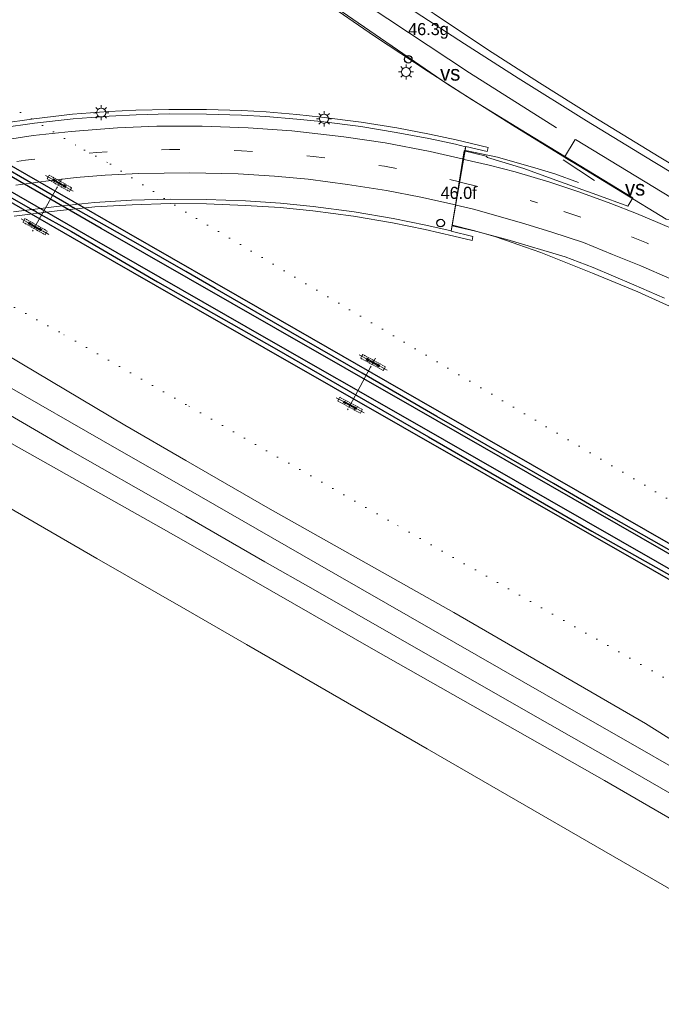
# Model space of a CAD drawing. Header units: metres. Extents: x 83575 to 86200, y 450600 to 453750.
# Tile 81 of 94: x 85723 to 85829, y 452814 to 452977. Entities that reach past the tile are written whole.
import ezdxf
from ezdxf.enums import TextEntityAlignment as Align

# ---------------------------------------------------------------- set-up
doc = ezdxf.new("R2010")
doc.units = ezdxf.units.M
for name, pattern in [('39strp', [12, 3, -9]), ('bhgrns', [2, 0, -2]), ('CENTER', [2, 1.25, -0.25, 0.25, -0.25]), ('DASHED2', [0.375, 0.25, -0.125])]:
    doc.linetypes.add(name, pattern=pattern)
for name, color, linetype, lineweight in [('bw-bs-uithouder spoor', 253, 'Continuous', 18), ('gr-bs-geleiderail', 253, 'geleiderail', 18), ('gw-bs-grondwerklijn', 253, 'Continuous', 18), ('kd-bs-bhgrns', 253, 'bhgrns', 18), ('kw-bs-viaduct', 253, 'Continuous', 18), ('mk-bs-39streep 0.15', 253, '39strp', 18), ('mk-bs-streep 0.15', 253, 'Continuous', 18), ('mk-bs-verdrijfstrp', 253, 'Continuous', 18), ('og-bs-spoor NS', 253, 'Continuous', 25), ('vh-bs-randverharding', 253, 'Continuous', 18), ('wm-bs-hectometerbord text', 253, 'Continuous', 18), ('wm-bs-lichtmast', 253, 'Continuous', 18)]:
    doc.layers.add(name, color=color, linetype=linetype, lineweight=lineweight)
doc.styles.add('rtw_iso', font='iso-rtw.shx')
doc.linetypes.add('geleiderail', pattern='A,2,-1,[175,RTW.shx,S=0.5,R=0,X=0,Y=0],-1', length=4)

# ---------------------------------------------------------------- blocks, each defined once
blk = doc.blocks.new('poer SB40-flat-27')
h = blk.add_hatch()
h.set_pattern_fill('ACET-2D-ANSI31', color=252, scale=0.5, angle=150.7724, style=0)
h.set_pattern_definition([(195.77236868, (-85725.1628, -452942.6031), (0.4315081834, -1.5277293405), [])])
h.paths.add_polyline_path([(0.95, -0.53), (-0.95, 0.53), (-1.04, 0.38), (0.87, -0.69)])
at = {"layer": 'bw-bs-uithouder spoor', "linetype": 'CENTER'}
for points in [[(-2.33, 1.21), (2.25, -1.36)], [(0.37, 0.67), (-0.46, -0.82)]]:
    blk.add_lwpolyline(points, dxfattribs=at)
at = {"layer": 'bw-bs-uithouder spoor', "linetype": 'DASHED2'}
blk.add_lwpolyline([(1.98, -0.81), (-1.73, 1.27), (-2.07, 0.66), (1.64, -1.42)], close=True, dxfattribs=at)
at = {"layer": 'bw-bs-uithouder spoor', "linetype": 'CENTER'}
for points in [[(-0.67, 0.45), (-0.81, 0.18), (-1.16, 0.38), (-1.02, 0.64), (-0.67, 0.45)], [(1.08, -0.53), (0.93, -0.79), (0.58, -0.6), (0.73, -0.34), (1.08, -0.53)]]:
    blk.add_lwpolyline(points, close=True, dxfattribs=at)
at = {"layer": 'bw-bs-uithouder spoor', "linetype": 'Continuous'}
blk.add_lwpolyline([(-0.95, 0.53), (-1.04, 0.38), (0.87, -0.69), (0.95, -0.53)], close=True, dxfattribs=at)
blk = doc.blocks.new('poer SB40-flat-28')
h = blk.add_hatch()
h.set_pattern_fill('ACET-2D-ANSI31', color=252, scale=0.5, angle=150.7724, style=0)
h.set_pattern_definition([(195.77236868, (-85729.1697, -452949.7646), (0.4315081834, -1.5277293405), [])])
h.paths.add_polyline_path([(0.95, -0.53), (-0.95, 0.53), (-1.04, 0.38), (0.87, -0.69)])
at = {"layer": 'bw-bs-uithouder spoor', "linetype": 'CENTER'}
for points in [[(-2.33, 1.21), (2.25, -1.36)], [(0.37, 0.67), (-0.46, -0.82)]]:
    blk.add_lwpolyline(points, dxfattribs=at)
at = {"layer": 'bw-bs-uithouder spoor', "linetype": 'DASHED2'}
blk.add_lwpolyline([(1.98, -0.81), (-1.73, 1.27), (-2.07, 0.66), (1.64, -1.42)], close=True, dxfattribs=at)
at = {"layer": 'bw-bs-uithouder spoor', "linetype": 'CENTER'}
for points in [[(-0.67, 0.45), (-0.81, 0.18), (-1.16, 0.38), (-1.02, 0.64), (-0.67, 0.45)], [(1.08, -0.53), (0.93, -0.79), (0.58, -0.6), (0.73, -0.34), (1.08, -0.53)]]:
    blk.add_lwpolyline(points, close=True, dxfattribs=at)
at = {"layer": 'bw-bs-uithouder spoor', "linetype": 'Continuous'}
blk.add_lwpolyline([(-0.95, 0.53), (-1.04, 0.38), (0.87, -0.69), (0.95, -0.53)], close=True, dxfattribs=at)
blk = doc.blocks.new('poer SB40-flat-29')
h = blk.add_hatch()
h.set_pattern_fill('ACET-2D-ANSI31', color=252, scale=0.5, angle=151.71, style=0)
h.set_pattern_definition([(196.7100438, (-85777.1863, -452913.1235), (0.456451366, -1.520463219), [])])
h.paths.add_polyline_path([(0.96, -0.52), (-0.96, 0.52), (-1.04, 0.36), (0.88, -0.67)])
at = {"layer": 'bw-bs-uithouder spoor', "linetype": 'CENTER'}
for points in [[(-2.35, 1.17), (2.27, -1.32)], [(0.36, 0.67), (-0.44, -0.83)]]:
    blk.add_lwpolyline(points, dxfattribs=at)
at = {"layer": 'bw-bs-uithouder spoor', "linetype": 'DASHED2'}
blk.add_lwpolyline([(2, -0.78), (-1.75, 1.24), (-2.08, 0.62), (1.66, -1.39)], close=True, dxfattribs=at)
at = {"layer": 'bw-bs-uithouder spoor', "linetype": 'CENTER'}
for points in [[(-0.67, 0.43), (-0.82, 0.17), (-1.17, 0.36), (-1.03, 0.62), (-0.67, 0.43)], [(1.09, -0.51), (0.94, -0.78), (0.59, -0.59), (0.73, -0.32), (1.09, -0.51)]]:
    blk.add_lwpolyline(points, close=True, dxfattribs=at)
at = {"layer": 'bw-bs-uithouder spoor', "linetype": 'Continuous'}
blk.add_lwpolyline([(-0.96, 0.52), (-1.04, 0.36), (0.88, -0.67), (0.96, -0.52)], close=True, dxfattribs=at)
blk = doc.blocks.new('poer SB40-flat-30')
h = blk.add_hatch()
h.set_pattern_fill('ACET-2D-ANSI31', color=252, scale=0.5, angle=151.71, style=0)
h.set_pattern_definition([(196.7100438, (-85780.9786, -452920.1696), (0.456451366, -1.520463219), [])])
h.paths.add_polyline_path([(0.96, -0.52), (-0.96, 0.52), (-1.04, 0.36), (0.88, -0.67)])
at = {"layer": 'bw-bs-uithouder spoor', "linetype": 'CENTER'}
for points in [[(-2.35, 1.17), (2.27, -1.32)], [(0.36, 0.67), (-0.44, -0.83)]]:
    blk.add_lwpolyline(points, dxfattribs=at)
at = {"layer": 'bw-bs-uithouder spoor', "linetype": 'DASHED2'}
blk.add_lwpolyline([(2, -0.78), (-1.75, 1.24), (-2.08, 0.62), (1.66, -1.39)], close=True, dxfattribs=at)
at = {"layer": 'bw-bs-uithouder spoor', "linetype": 'CENTER'}
for points in [[(-0.67, 0.43), (-0.82, 0.17), (-1.17, 0.36), (-1.03, 0.62), (-0.67, 0.43)], [(1.09, -0.51), (0.94, -0.78), (0.59, -0.59), (0.73, -0.32), (1.09, -0.51)]]:
    blk.add_lwpolyline(points, close=True, dxfattribs=at)
at = {"layer": 'bw-bs-uithouder spoor', "linetype": 'Continuous'}
blk.add_lwpolyline([(-0.96, 0.52), (-1.04, 0.36), (0.88, -0.67), (0.96, -0.52)], close=True, dxfattribs=at)
blk = doc.blocks.new('dtbattr-r-flat-2')
at = {"layer": 'mk-bs-verdrijfstrp', "style": 'rtw_iso'}
blk.add_attdef('TAG', text='', height=2.5, dxfattribs=at).set_placement((0, 0), align=Align.MIDDLE_CENTER)
blk = doc.blocks.new('dtbattr-r-flat-7')
at = {"layer": 'mk-bs-verdrijfstrp', "style": 'rtw_iso'}
blk.add_attdef('TAG', text='', height=2.5, dxfattribs=at).set_placement((0, 0), align=Align.MIDDLE_CENTER)
blk = doc.blocks.new('HMP1-flat-158')
at = {"color": 253}
blk.add_circle((0, 0), 0.625, dxfattribs=at)
blk = doc.blocks.new('HMP1-flat-159')
at = {"color": 253}
blk.add_circle((0, 0), 0.625, dxfattribs=at)
blk = doc.blocks.new('lantaarnpaal-flat-74')
at = {"layer": 'wm-bs-lichtmast'}
for p, q in [((-0.75, 0), (-1.25, 0)), ((-0.88, 0.88), (-0.53, 0.53)), ((0, 0.75), (0, 1.25)), ((0.53, 0.53), (0.88, 0.88)), ((0.75, 0), (1.25, 0)), ((-0.53, -0.53), (-0.88, -0.88)), ((0, -0.75), (0, -1.25)), ((0.53, -0.53), (0.88, -0.88))]:
    blk.add_line(p, q, dxfattribs=at)
blk.add_circle((0, 0), 0.75, dxfattribs=at)
blk = doc.blocks.new('lantaarnpaal-flat-138')
at = {"layer": 'wm-bs-lichtmast'}
for p, q in [((-0.75, 0), (-1.25, 0)), ((-0.88, 0.88), (-0.53, 0.53)), ((0, 0.75), (0, 1.25)), ((0.53, 0.53), (0.88, 0.88)), ((0.75, 0), (1.25, 0)), ((-0.53, -0.53), (-0.88, -0.88)), ((0, -0.75), (0, -1.25)), ((0.53, -0.53), (0.88, -0.88))]:
    blk.add_line(p, q, dxfattribs=at)
blk.add_circle((0, 0), 0.75, dxfattribs=at)
blk = doc.blocks.new('lantaarnpaal-flat-163')
at = {"layer": 'wm-bs-lichtmast'}
for p, q in [((-0.75, 0), (-1.25, 0)), ((-0.88, 0.88), (-0.53, 0.53)), ((0, 0.75), (0, 1.25)), ((0.53, 0.53), (0.88, 0.88)), ((0.75, 0), (1.25, 0)), ((-0.53, -0.53), (-0.88, -0.88)), ((0, -0.75), (0, -1.25)), ((0.53, -0.53), (0.88, -0.88))]:
    blk.add_line(p, q, dxfattribs=at)
blk.add_circle((0, 0), 0.75, dxfattribs=at)

msp = doc.modelspace()

# ---------------------------------------------------------------- linework, layer by layer
at = {"layer": 'bw-bs-uithouder spoor'}
for points in [[(85725.54, 452943.27), (85728.71, 452948.95)], [(85780.53, 452919.34), (85777.55, 452913.79)]]:
    msp.add_lwpolyline(points, dxfattribs=at)
at = {"layer": 'gr-bs-geleiderail', "flags": 128}
for points in [[(85796.22, 452955.1), (85801.48, 452953.99), (85808.24, 452952.09), (85810.96, 452951.27)], [(85817.51, 452950.17), (85812.32, 452953.53)], [(85814.87, 452949.83), (85810.96, 452951.27)], [(85794.08, 452942.75), (85797.56, 452941.89), (85801.05, 452940.89), (85804.11, 452939.83)], [(85956.53, 452858.64), (85927.4, 452875.81), (85905.75, 452888.86), (85884.98, 452900.95), (85872.26, 452908.16), (85850.92, 452919.18), (85835.51, 452926.95), (85829.42, 452929.61), (85824.66, 452931.78), (85817.2, 452934.86), (85812.26, 452936.83), (85808.65, 452938.27), (85804.85, 452939.6), (85804.11, 452939.83)]]:
    msp.add_lwpolyline(points, dxfattribs=at)
at = {"layer": 'gw-bs-grondwerklijn'}
for points in [[(85750, 452903.93), (85739.96, 452909.74), (85720.33, 452921.4), (85714.7, 452924.33), (85713.67, 452924.3), (85712.28, 452923.55), (85708.01, 452925.97), (85707.71, 452926.74), (85706.9, 452928.02), (85705.63, 452929.36), (85703.48, 452931.8), (85701.49, 452934.3), (85699.65, 452936.11)], [(85703.72, 452906.07), (85699.96, 452909.92), (85700.69, 452911.92), (85704.2, 452917.1), (85705.6, 452917.31), (85708.83, 452915.42), (85709.43, 452913.36), (85745.96, 452892.82), (85750, 452890.5)], [(86106.75, 452700), (86100.46, 452704.2), (86092.95, 452708.4), (86088.75, 452709.94), (86079.42, 452715.53), (86049.74, 452732.92), (86019.42, 452750.35), (85984.61, 452770.05), (85974.05, 452775.43), (85958.83, 452784.89), (85938.34, 452796.15), (85938.34, 452796.14), (85913.68, 452810.41), (85879.43, 452830.02), (85847.06, 452848.56), (85835.12, 452854.76), (85825.95, 452860.49), (85794.28, 452878.82), (85763.54, 452896.09), (85750, 452903.93)], [(85750, 452890.5), (85781.38, 452872.49), (85819.16, 452851.12), (85855.78, 452829.92), (85892.77, 452808.17), (85928.88, 452788.2), (85969.21, 452765.64), (86011, 452741.88), (86011.01, 452741.88), (86050.49, 452719.33), (86085.37, 452700)]]:
    msp.add_lwpolyline(points, dxfattribs=at)
at = {"layer": 'kd-bs-bhgrns'}
for points in [[(85750, 452913.18), (85729.08, 452925.14), (85706.33, 452937.7), (85703.97, 452938.33), (85701.29, 452938.72), (85699.84, 452940.02), (85682.69, 452950.75), (85666.91, 452959.8), (85640.86, 452975.27), (85629.57, 452981.54), (85625.22, 452983.43), (85622.34, 452986.33), (85613.99, 452994.92), (85600.71, 453007.3), (85598.01, 453008.95), (85587.07, 453015.36), (85574.9, 453022.23)], [(85717.3, 452964.58), (85733.29, 452955.13), (85737.58, 452952.83), (85750, 452944.92)], [(85750, 452944.92), (85837.43, 452892.93), (85838.78, 452894), (85839.05, 452888.62), (85842.54, 452890.24), (85944.15, 452833.4)], [(85919.85, 452816.25), (85865.33, 452847.35), (85783.42, 452894.08), (85750, 452913.18)]]:
    msp.add_lwpolyline(points, dxfattribs=at)
at = {"layer": 'kw-bs-viaduct', "flags": 128}
msp.add_lwpolyline([(85719.44, 452959.57), (85724.9, 452960.35), (85731.31, 452961.09), (85737.26, 452961.53), (85741.78, 452961.73), (85747.23, 452961.88), (85753.44, 452961.85), (85759.23, 452961.69), (85763.27, 452961.47), (85768.37, 452961.03), (85772.42, 452960.62), (85778.98, 452959.78), (85784.86, 452958.83), (85790.28, 452957.82), (85794.68, 452956.88), (85799.98, 452955.59), (85799.81, 452954.91), (85796.29, 452955.77), (85793.86, 452941.78), (85797.43, 452940.91), (85797.3, 452940.22), (85794.29, 452940.96), (85789.56, 452942.04), (85784.16, 452943.14), (85777.72, 452944.24), (85771.02, 452945.12), (85765.62, 452945.68), (85759.9, 452946.03), (85753.41, 452946.28), (85747.46, 452946.33), (85741.13, 452946.15), (85735, 452945.8), (85728.76, 452945.15), (85721.69, 452944.25)], dxfattribs=at)
at = {"layer": 'mk-bs-39streep 0.15', "flags": 128}
for points in [[(85614.88, 452903.14), (85623.68, 452910.08), (85626.03, 452911.91), (85633.34, 452917.22), (85635.79, 452918.92), (85643.26, 452923.86), (85645.72, 452925.41), (85653.46, 452930.02), (85655.95, 452931.41), (85664, 452935.54), (85666.66, 452936.82), (85674.88, 452940.47), (85677.59, 452941.56), (85686.02, 452944.72), (85688.82, 452945.67), (85697.36, 452948.22), (85700.28, 452949), (85708.94, 452950.99), (85711.73, 452951.59), (85720.65, 452953.1), (85723.56, 452953.51), (85732.47, 452954.53), (85735.3, 452954.79), (85744.33, 452955.19), (85747.31, 452955.26), (85756.26, 452955.17), (85759.24, 452955.05), (85768.18, 452954.39), (85771.04, 452954.12), (85779.97, 452952.95), (85782.81, 452952.5), (85791.62, 452950.77), (85795.22, 452949.91)], [(85614.88, 452903.14), (85623.68, 452910.08), (85626.03, 452911.91), (85633.34, 452917.22), (85635.79, 452918.92), (85643.26, 452923.86), (85645.72, 452925.41), (85653.46, 452930.02), (85655.95, 452931.41), (85664, 452935.54), (85666.66, 452936.82), (85674.88, 452940.47), (85677.59, 452941.56), (85686.02, 452944.72), (85688.82, 452945.67), (85697.36, 452948.22), (85700.28, 452949), (85708.94, 452950.99), (85711.73, 452951.59), (85720.65, 452953.1), (85723.56, 452953.51), (85732.47, 452954.53), (85735.3, 452954.79), (85744.33, 452955.19), (85747.31, 452955.26), (85756.26, 452955.17), (85759.24, 452955.05), (85768.18, 452954.39), (85771.04, 452954.12), (85779.97, 452952.95), (85782.81, 452952.5), (85791.62, 452950.77), (85795.22, 452949.91)], [(85795.32, 452949.88), (85799.53, 452948.84), (85802.83, 452948.04), (85808.09, 452946.48)], [(85962.73, 452864.02), (85935.84, 452880.07), (85912.76, 452893.78), (85890.56, 452906.79), (85871.23, 452917.46), (85858.19, 452924.47), (85847.6, 452929.94), (85836.87, 452935.08), (85826.13, 452939.83), (85817.57, 452943.26), (85814.78, 452944.28), (85808.09, 452946.48)]]:
    msp.add_lwpolyline(points, dxfattribs=at)
at = {"layer": 'mk-bs-streep 0.15', "flags": 128}
for points in [[(85752.57, 453004.24), (85755.66, 453001.68), (85759.24, 452998.77), (85764.93, 452994.39), (85770.8, 452989.99), (85777.08, 452985.47), (85782.74, 452981.54), (85788.07, 452977.89), (85796.05, 452972.68), (85804.91, 452967.03), (85816.21, 452960.01)], [(85715.54, 452956.15), (85724.8, 452957.57), (85731.08, 452958.24), (85738.72, 452958.85), (85745.24, 452959.09), (85752.72, 452959.1), (85760.34, 452958.84), (85767.51, 452958.34), (85776.12, 452957.35), (85782.95, 452956.35), (85790.36, 452954.91), (85795.87, 452953.65)], [(85715.54, 452956.15), (85724.8, 452957.57), (85731.08, 452958.24), (85738.72, 452958.85), (85745.24, 452959.09), (85752.72, 452959.1), (85760.34, 452958.84), (85767.51, 452958.34), (85776.12, 452957.35), (85782.95, 452956.35), (85790.36, 452954.91), (85795.87, 452953.65)], [(85968.51, 452869.02), (85957.37, 452875.67), (85939.13, 452886.55), (85925.22, 452894.85), (85912.3, 452902.53), (85895.25, 452912.69), (85884.58, 452919.03), (85870.6, 452927.35), (85856.55, 452935.7), (85841.64, 452944.58), (85827.22, 452953.26), (85816.21, 452960.01)], [(85795.97, 452953.63), (85800.12, 452952.69), (85804.44, 452951.59), (85810.13, 452949.88)], [(85794.56, 452946.13), (85788.84, 452947.42), (85783.14, 452948.49), (85776.75, 452949.5), (85770.25, 452950.35), (85764.68, 452950.85), (85758.66, 452951.23), (85750.64, 452951.42), (85742.27, 452951.29), (85736.72, 452951), (85731.91, 452950.62), (85726.88, 452950.05), (85721.93, 452949.4)], [(85794.56, 452946.13), (85788.84, 452947.42), (85783.14, 452948.49), (85776.75, 452949.5), (85770.25, 452950.35), (85764.68, 452950.85), (85758.66, 452951.23), (85750.64, 452951.42), (85742.27, 452951.29), (85736.72, 452951), (85731.91, 452950.62), (85726.88, 452950.05), (85721.93, 452949.4)], [(85887.22, 452913.1), (85885.69, 452914.01), (85882.98, 452915.52), (85879.35, 452917.56), (85875.81, 452919.45), (85872.18, 452921.41), (85867.67, 452923.79), (85863.65, 452925.89), (85859.63, 452927.97), (85855.97, 452929.84), (85852.37, 452931.71), (85848.62, 452933.57), (85844.14, 452935.8), (85840.23, 452937.72), (85835.32, 452939.98), (85831.35, 452941.77), (85827.96, 452943.23), (85824.44, 452944.67), (85820.2, 452946.37), (85814.93, 452948.3), (85810.13, 452949.88)], [(85794.66, 452946.1), (85797.52, 452945.39), (85801.6, 452944.27), (85806.01, 452943)], [(85959.61, 452861.31), (85929.44, 452879.28), (85897.76, 452898.12), (85877.56, 452909.77), (85867.07, 452915.49), (85862.01, 452918.19), (85852.3, 452923.23), (85842.44, 452928.09), (85834.88, 452931.66), (85829.97, 452933.95), (85825.2, 452936.05), (85820.51, 452937.94), (85815.68, 452939.89), (85810.47, 452941.6), (85806.01, 452943)]]:
    msp.add_lwpolyline(points, dxfattribs=at)
at = {"layer": 'mk-bs-verdrijfstrp', "flags": 128}
for points in [[(85814.33, 452956.93), (85812.59, 452953.97), (85804.44, 452959.02), (85793.24, 452966.06), (85773.04, 452979.95), (85779.99, 452979.07), (85796.86, 452967.89), (85811.26, 452958.83)], [(85814.4, 452956.89), (85835.83, 452943.85), (85835.49, 452943.29), (85829.38, 452943.77), (85814.94, 452952.59), (85812.63, 452953.95)]]:
    msp.add_lwpolyline(points, dxfattribs=at)
at = {"layer": 'og-bs-spoor NS'}
for p, q in [((85704.28, 452956.93), (85724.79, 452945.22)), ((85730.69, 452946.12), (85709.64, 452958.25)), ((85730.69, 452946.12), (85731.43, 452945.69)), ((85725.36, 452944.9), (85724.79, 452945.22))]:
    msp.add_line(p, q, dxfattribs=at)
at = {"layer": 'og-bs-spoor NS', "flags": 128}
for points in [[(85788.56, 452913.91), (85765.63, 452927.01), (85736.84, 452943.52), (85699.29, 452965.11), (85676.16, 452978.23), (85654.58, 452990.62), (85625.93, 453007.07), (85587.36, 453029.11), (85529.5, 453062.73), (85497.24, 453081.84), (85474.21, 453095.66), (85449.6, 453110.52), (85414.96, 453131.39)], [(85787.79, 452912.62), (85764.86, 452925.72), (85736.06, 452942.24), (85698.52, 452963.83), (85675.39, 452976.94), (85653.81, 452989.33), (85625.15, 453005.79), (85586.58, 453027.83), (85528.72, 453061.46), (85496.44, 453080.56), (85473.41, 453094.39), (85448.8, 453109.25), (85413.98, 453130.23)], [(85786.67, 452910.75), (85763.74, 452923.85), (85734.93, 452940.37), (85697.39, 452961.96), (85674.27, 452975.07), (85652.68, 452987.47), (85624.03, 453003.92), (85585.45, 453025.96), (85527.57, 453059.6), (85495.28, 453078.71), (85472.24, 453092.54), (85447.63, 453107.41), (85412.54, 453128.55)], [(85785.88, 452909.43), (85762.95, 452922.54), (85734.14, 452939.05), (85696.6, 452960.64), (85673.48, 452973.75), (85651.89, 452986.15), (85623.24, 453002.6), (85584.66, 453024.65), (85526.77, 453058.29), (85494.47, 453077.41), (85471.42, 453091.24), (85446.81, 453106.11), (85411.53, 453127.36)], [(86087.55, 452742.65), (86060.34, 452758.22), (86014.98, 452784.19), (85977.79, 452805.47), (85936.92, 452828.87), (85900.97, 452849.48), (85867.04, 452868.99), (85829.77, 452890.3), (85788.56, 452913.91)], [(86086.76, 452741.39), (86059.62, 452757), (86014.27, 452782.97), (85977.08, 452804.25), (85936.2, 452827.65), (85900.25, 452848.27), (85866.23, 452867.69), (85828.98, 452889.04), (85787.79, 452912.62)], [(86085.67, 452739.5), (86058.54, 452755.11), (86013.19, 452781.08), (85976, 452802.35), (85935.12, 452825.75), (85899.18, 452846.37), (85865.16, 452865.79), (85827.9, 452887.15), (85786.67, 452910.75)], [(86084.9, 452738.17), (86057.77, 452753.78), (86012.42, 452779.75), (85975.24, 452801.02), (85934.36, 452824.42), (85898.41, 452845.04), (85864.39, 452864.46), (85827.14, 452885.82), (85785.88, 452909.43)]]:
    msp.add_lwpolyline(points, dxfattribs=at)
at = {"layer": 'og-bs-spoor NS'}
for points in [[(85750, 452935.12), (85741.78, 452939.87), (85731.42, 452945.69)], [(85725.36, 452944.9), (85731.12, 452941.7), (85745.32, 452933.44), (85750, 452930.78)], [(85818.67, 452895.52), (85810.74, 452900.14), (85791.46, 452911.2), (85779.16, 452918.36), (85767.39, 452925.11), (85754.85, 452932.32), (85750, 452935.12)], [(85750, 452930.78), (85764.97, 452922.28), (85790.08, 452907.81), (85817.06, 452892.26)], [(86160.64, 452700), (86142.94, 452710.23), (86117, 452724.96), (86094.09, 452738.07), (86071.83, 452750.74), (86047.32, 452764.75), (85991.56, 452796.67), (85960.14, 452814.63), (85932.65, 452830.34), (85906.93, 452845.04), (85882.62, 452859.06), (85861.02, 452871.29), (85839.79, 452883.57), (85818.67, 452895.52)], [(85817.06, 452892.26), (85832.94, 452883.33), (85847.32, 452875.06), (85866.17, 452864.32), (85885.17, 452853.38), (85903.37, 452843.04), (85923.87, 452831.24), (85944.85, 452819.28), (85963.35, 452808.58), (85983.75, 452796.87), (86004.13, 452785.17), (86023.3, 452774.3), (86046.92, 452760.59), (86073.36, 452745.6), (86096.29, 452732.54), (86116.39, 452720.94), (86137.29, 452708.97), (86153.02, 452700)]]:
    msp.add_lwpolyline(points, dxfattribs=at)
at = {"layer": 'vh-bs-randverharding'}
for points in [[(85750, 453001.47), (85753.46, 453005.24), (85756.33, 453002.78), (85764.45, 452996.31), (85770.6, 452991.76), (85776.04, 452987.9), (85782.84, 452983.18), (85790.55, 452977.97), (85791.05, 452977.64), (85799.86, 452971.75), (85808.45, 452966.28), (85817.28, 452960.71), (85828.23, 452954.06), (85839.7, 452947.2)], [(85829.08, 452930.7), (85824.01, 452932.93), (85817.3, 452935.76), (85812.65, 452937.55), (85803.06, 452940.41), (85797.85, 452941.78), (85794, 452942.68), (85795.97, 452955.06), (85799.6, 452954.17), (85799.83, 452953.95), (85805.83, 452952.14), (85811.15, 452950.2), (85817.92, 452947.78), (85823, 452945.9), (85823.84, 452947.3), (85806.38, 452957.9), (85797.3, 452963.45), (85790.06, 452968.14), (85781.17, 452973.97), (85772.56, 452979.95)], [(85684.8, 452936.56), (85684.98, 452936.73), (85696.36, 452930), (85718.23, 452917.52), (85738.62, 452905.86), (85750, 452899.34)], [(85750, 452894.73), (85747.81, 452896), (85730.6, 452905.81), (85718.07, 452913.04), (85705.88, 452920.03), (85701.88, 452922.33), (85692.51, 452927.6), (85691.92, 452927.91), (85691.38, 452928.05), (85690.85, 452928.06), (85690.32, 452927.91), (85689.91, 452927.65), (85689.46, 452927.18)], [(85750, 452879.33), (85735.3, 452887.76), (85710.38, 452902.15)], [(85750, 452899.34), (85771.37, 452887.09), (85809.58, 452865.21), (85845.24, 452844.83), (85870.83, 452830.2), (85902.4, 452812.1), (85930.58, 452795.96), (85952.08, 452783.61), (85978.21, 452768.65), (86004.78, 452753.52), (86023.02, 452743.1), (86044.46, 452730.83), (86074.44, 452713.67), (86093.21, 452702.89), (86098.26, 452700)], [(85837.87, 452844.46), (85822.03, 452853.56), (85806.19, 452862.58), (85784.73, 452874.87), (85771.06, 452882.67), (85763.09, 452887.22), (85755.23, 452891.7), (85750, 452894.73)], [(86063.19, 452700), (86050.34, 452707.16), (86032.66, 452718.07), (86010.55, 452729.9), (85991.87, 452741.1), (85979.52, 452747.74), (85968.82, 452754.08), (85954.99, 452761.55), (85938.72, 452770.93), (85923.26, 452780), (85890.24, 452799.09), (85881.57, 452803.01), (85875.93, 452806.83), (85861.23, 452815.5), (85831.18, 452832.53), (85789.88, 452856.34), (85760.06, 452873.56), (85750, 452879.33)]]:
    msp.add_lwpolyline(points, dxfattribs=at)
at = {"layer": 'vh-bs-randverharding', "flags": 128}
msp.add_lwpolyline([(85719.57, 452958.83), (85725.02, 452959.62), (85731.4, 452960.35), (85737.33, 452960.79), (85741.83, 452960.99), (85747.27, 452961.13), (85753.46, 452961.11), (85759.23, 452960.95), (85763.25, 452960.73), (85768.33, 452960.29), (85772.37, 452959.88), (85778.91, 452959.05), (85784.77, 452958.09), (85790.18, 452957.09), (85794.55, 452956.15), (85796.23, 452955.72), (85795.87, 452953.65), (85795.22, 452949.91), (85794.56, 452946.13), (85793.82, 452941.84), (85789.68, 452942.76), (85784.26, 452943.86), (85777.8, 452944.97), (85771.07, 452945.86), (85765.65, 452946.42), (85759.9, 452946.77), (85753.4, 452947.02), (85747.43, 452947.07), (85741.07, 452946.89), (85734.92, 452946.53), (85728.65, 452945.88), (85721.56, 452944.98)], dxfattribs=at)

# ---------------------------------------------------------------- block references
for name, p in [('HMP1-flat-159', (85786.75, 452970.15)), ('lantaarnpaal-flat-163', (85786.39, 452968.06)), ('lantaarnpaal-flat-138', (85736.04, 452961.33)), ('lantaarnpaal-flat-74', (85772.85, 452960.33)), ('poer SB40-flat-28', (85729.17, 452949.76)), ('poer SB40-flat-27', (85725.16, 452942.6)), ('HMP1-flat-158', (85792.11, 452943.12)), ('poer SB40-flat-30', (85780.98, 452920.17)), ('poer SB40-flat-29', (85777.19, 452913.12))]:
    msp.add_blockref(name, p)
for name, p in [('dtbattr-r-flat-7', (85793.69, 452967.88)), ('dtbattr-r-flat-2', (85824.23, 452948.91))]:
    msp.add_blockref(name, p).add_auto_attribs({'TAG': 'vs'})

# ---------------------------------------------------------------- texts
at = {"layer": 'wm-bs-hectometerbord text', "style": 'rtw_iso'}
for s, p in [('46.3g', (85786.75, 452973.54)), ('46.0f', (85792.11, 452946.51))]:
    msp.add_text(s, height=2, dxfattribs=at).set_placement(p, align=Align.BOTTOM_LEFT)

doc.saveas('drawing.dxf')
